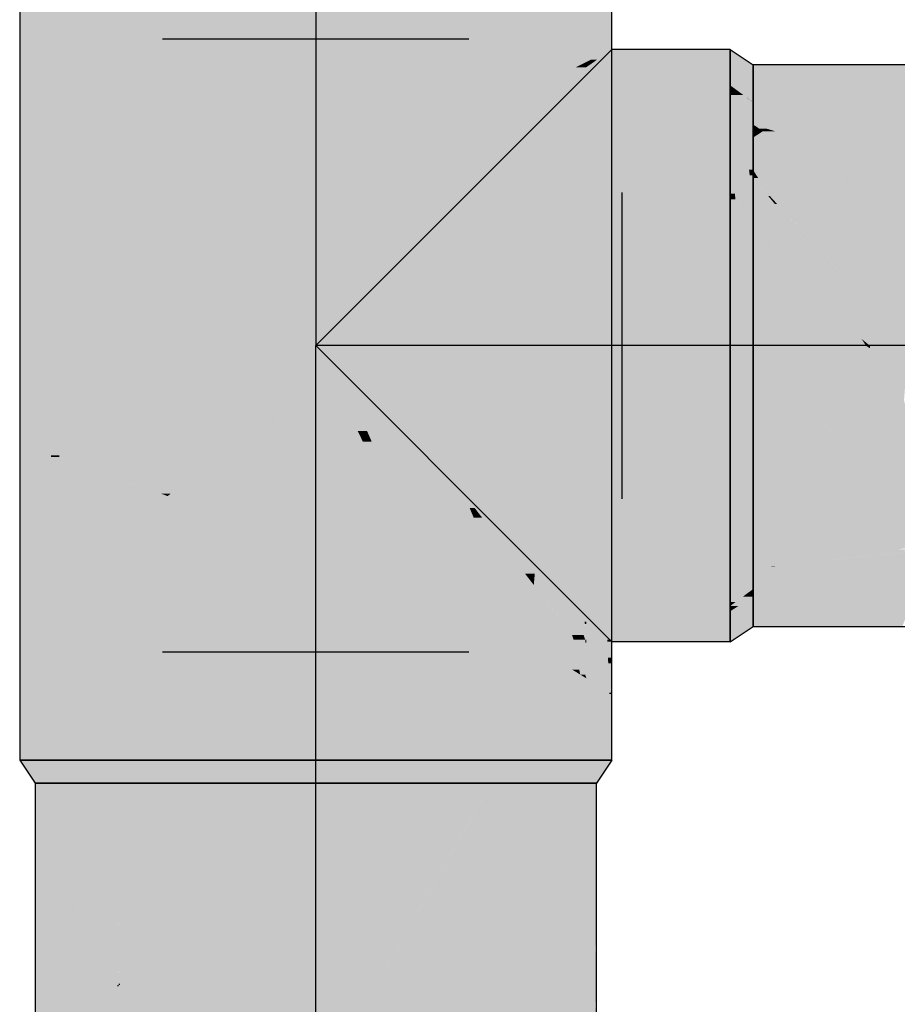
# Model space of a CAD drawing. Extents: x -297 to 573, y -46 to 548.
# Tile 58 of 188: x 91.58 to 93.3, y 145.67 to 147.59. Entities that reach past the tile are written whole.
import ezdxf

# ---------------------------------------------------------------- set-up
doc = ezdxf.new("R2010")
doc.units = 0
doc.layers.get('0').update_dxf_attribs({"lineweight": 35})
doc.layers.add('0-Shading', color=7, linetype='Continuous', lineweight=35)
doc.layers.add('H_Ruecklauf_Beschriftung_EG', color=5, linetype='Continuous', lineweight=18, true_color=0x0000ff)
doc.layers.add('H_Ruecklauf_EG', color=5, linetype='Continuous', lineweight=25, true_color=0x0000ff)

# ---------------------------------------------------------------- blocks, each defined once
blk = doc.blocks.new('Shading-A07ALD3F1N', base_point=(92.9853, 118.4704))
at = {"layer": '0-Shading', "color": 174, "true_color": 0x0000a0}
for points in [[(91.658, 147.5359), (91.5803, 147.5359), (91.658, 147.7679)], [(91.5803, 147.5359), (91.658, 147.7679), (91.5803, 147.7679)], [(92.6904, 147.5114), (92.6625, 147.5114), (92.6904, 147.7679)], [(92.6625, 147.5114), (92.6904, 147.7679), (92.6625, 147.7679)], [(92.7402, 147.5359), (92.6904, 147.5359), (92.7402, 147.7679)], [(92.6904, 147.5359), (92.7402, 147.7679), (92.6904, 147.7679)], [(91.6205, 147.5162), (91.5803, 147.5162), (91.5803, 147.5359)], [(91.658, 147.4978), (91.658, 147.5359), (91.5803, 147.5359)], [(92.7402, 147.5013), (92.6904, 147.5013), (92.7402, 147.5359)], [(92.6904, 147.5114), (92.7402, 147.5359), (92.6904, 147.5359)], [(92.7118, 147.5162), (92.7, 147.5162), (92.7402, 147.5359)], [(91.6413, 146.754), (91.5803, 146.754), (91.6205, 147.5162)], [(91.5803, 146.754), (91.6205, 147.5162), (91.5803, 147.5162)], [(91.658, 147.4583), (91.6221, 147.4583), (91.6205, 147.5162)], [(91.658, 147.4978), (91.6324, 147.4978), (91.6205, 147.5162)], [(92.6625, 147.4978), (92.6904, 147.5114), (92.6625, 147.5114)], [(92.6904, 147.5013), (92.6697, 147.5013), (92.6904, 147.5114)], [(92.6904, 147.5013), (92.7118, 147.5162), (92.7, 147.5162)], [(92.697, 147.5114), (92.6904, 147.5114), (92.7, 147.5162)], [(92.6904, 147.5013), (92.697, 147.5114), (92.6904, 147.5114)], [(91.658, 147.4583), (91.658, 147.4978), (91.6324, 147.4978)], [(92.6904, 147.4583), (92.6625, 147.4583), (92.6904, 147.5013)], [(92.6881, 147.4978), (92.6625, 147.4978), (92.6904, 147.5013)], [(92.6625, 147.4978), (92.6904, 147.5013), (92.6697, 147.5013)], [(92.6625, 147.4583), (92.6881, 147.4978), (92.6625, 147.4978)], [(92.7316, 146.3802), (92.7402, 147.5013), (92.6904, 147.5013)], [(92.7304, 146.4106), (92.6904, 146.4106), (92.6904, 147.5013)], [(92.7402, 146.3802), (92.7316, 146.3802), (92.7402, 147.5013)], [(91.6416, 146.7411), (91.658, 147.4583), (91.6221, 147.4583)], [(91.658, 146.7411), (91.6416, 146.7411), (91.658, 147.4583)], [(92.6904, 147.3182), (92.6625, 147.3182), (92.6904, 147.4583)], [(92.6625, 147.3182), (92.6904, 147.4583), (92.6625, 147.4583)], [(92.6904, 147.0763), (92.6904, 147.3182), (92.6625, 147.3182)], [(92.6863, 146.4537), (92.6625, 146.4537), (92.6625, 147.3182)], [(92.6904, 147.0763), (92.6692, 147.0763), (92.6625, 147.3182)], [(92.6873, 146.4153), (92.6904, 147.0763), (92.6692, 147.0763)], [(92.6904, 146.4153), (92.6873, 146.4153), (92.6904, 147.0763)], [(91.6416, 146.7411), (91.6413, 146.754), (91.5803, 146.754)], [(91.5803, 146.7411), (91.6416, 146.7411), (91.5803, 146.754)], [(91.5803, 146.144), (91.658, 146.144), (91.5803, 146.7411)], [(91.658, 146.144), (91.5803, 146.7411), (91.6416, 146.7411)], [(91.658, 146.7377), (91.658, 146.7411), (91.6416, 146.7411)], [(91.658, 146.7377), (91.6417, 146.7377), (91.6416, 146.7411)], [(91.658, 146.144), (91.658, 146.7377), (91.6417, 146.7377)], [(92.6873, 146.4153), (92.6863, 146.4537), (92.6625, 146.4537)], [(92.6873, 146.4153), (92.6759, 146.4153), (92.6625, 146.4537)], [(92.685, 146.3893), (92.6625, 146.3893), (92.6625, 146.4537)], [(92.6883, 146.3799), (92.6873, 146.4153), (92.6759, 146.4153)], [(92.6904, 146.4106), (92.6904, 146.4153), (92.6873, 146.4153)], [(92.6904, 146.4106), (92.6875, 146.4106), (92.6873, 146.4153)], [(92.6883, 146.3799), (92.6904, 146.4106), (92.6875, 146.4106)], [(92.6904, 146.3799), (92.6883, 146.3799), (92.6904, 146.4106)], [(92.7, 146.3957), (92.7304, 146.4106), (92.6904, 146.4106)], [(92.7329, 146.345), (92.6904, 146.345), (92.6904, 146.4106)], [(92.731, 146.3957), (92.7, 146.3957), (92.7304, 146.4106)], [(92.6656, 146.3799), (92.685, 146.3893), (92.6625, 146.3893)], [(92.688, 146.3117), (92.6785, 146.3117), (92.6625, 146.3893)], [(92.6765, 146.3215), (92.6625, 146.3215), (92.6625, 146.3893)], [(92.6883, 146.3799), (92.6656, 146.3799), (92.685, 146.3893)], [(92.7316, 146.3802), (92.731, 146.3957), (92.7, 146.3957)], [(92.7316, 146.3802), (92.71, 146.3802), (92.7, 146.3957)], [(92.6904, 146.3044), (92.6883, 146.3799), (92.6656, 146.3799)], [(92.6904, 146.374), (92.6904, 146.3799), (92.6883, 146.3799)], [(92.6904, 146.374), (92.6885, 146.374), (92.6883, 146.3799)], [(92.6904, 146.3044), (92.6904, 146.374), (92.6885, 146.374)], [(92.7329, 146.345), (92.7316, 146.3802), (92.71, 146.3802)], [(92.7402, 146.3759), (92.7402, 146.3802), (92.7316, 146.3802)], [(92.7402, 146.3759), (92.7317, 146.3759), (92.7316, 146.3802)], [(92.7329, 146.345), (92.7402, 146.3759), (92.7317, 146.3759)], [(92.7402, 146.345), (92.7329, 146.345), (92.7402, 146.3759)], [(92.7344, 146.3044), (92.6904, 146.3044), (92.7329, 146.345)], [(92.6904, 146.3044), (92.7329, 146.345), (92.6904, 146.345)], [(92.7402, 146.3335), (92.7402, 146.345), (92.7329, 146.345)], [(92.7402, 146.3335), (92.7333, 146.3335), (92.7329, 146.345)], [(92.7354, 146.2766), (92.7402, 146.3335), (92.7333, 146.3335)], [(92.7402, 146.2766), (92.7354, 146.2766), (92.7402, 146.3335)], [(92.6785, 146.3117), (92.6765, 146.3215), (92.6625, 146.3215)], [(92.6625, 146.3044), (92.6904, 146.3044), (92.6625, 146.3215)], [(92.6904, 146.3044), (92.688, 146.3117), (92.6785, 146.3117)], [(92.6625, 146.144), (92.6904, 146.144), (92.6625, 146.3044)], [(92.6904, 146.144), (92.6625, 146.3044), (92.6904, 146.3044)], [(92.7354, 146.2766), (92.7344, 146.3044), (92.6904, 146.3044)], [(92.6904, 146.2766), (92.7354, 146.2766), (92.6904, 146.3044)], [(92.6904, 146.144), (92.7402, 146.144), (92.6904, 146.2766)], [(92.7402, 146.144), (92.6904, 146.2766), (92.7354, 146.2766)], [(92.7402, 146.2735), (92.7402, 146.2766), (92.7354, 146.2766)], [(92.7402, 146.2735), (92.7355, 146.2735), (92.7354, 146.2766)], [(92.7402, 146.144), (92.7402, 146.2735), (92.7355, 146.2735)]]:
    blk.add_solid(points, dxfattribs=at)
at = {"layer": '0-Shading', "color": 172, "true_color": 0x0000d9}
for points in [[(91.8702, 147.4978), (91.658, 147.4978), (91.8702, 147.7679)], [(91.658, 147.4978), (91.8702, 147.7679), (91.658, 147.7679)], [(92.6625, 147.4978), (92.4502, 147.4978), (92.6625, 147.7679)], [(92.4502, 147.4978), (92.6625, 147.7679), (92.4502, 147.7679)], [(91.8702, 147.4698), (91.658, 147.4698), (91.658, 147.4978)], [(91.8702, 147.4698), (91.8702, 147.4978), (91.658, 147.4978)], [(92.6625, 147.4698), (92.4502, 147.4698), (92.6625, 147.4978)], [(92.4502, 147.4698), (92.6625, 147.4978), (92.4502, 147.4978)], [(91.8702, 147.4583), (91.658, 147.4583), (91.8702, 147.4698)], [(91.658, 147.4583), (91.8702, 147.4698), (91.658, 147.4698)], [(92.6625, 147.4583), (92.4502, 147.4583), (92.6625, 147.4698)], [(92.4502, 147.4583), (92.6625, 147.4698), (92.4502, 147.4698)], [(91.7781, 147.3661), (91.658, 147.3661), (91.658, 147.4583)], [(91.8702, 147.3703), (91.7726, 147.3703), (91.658, 147.4583)], [(91.8702, 147.3703), (91.8702, 147.4583), (91.658, 147.4583)], [(92.5479, 147.3703), (92.4502, 147.3703), (92.6625, 147.4583)], [(92.4502, 147.3703), (92.6625, 147.4583), (92.4502, 147.4583)], [(92.6625, 147.4325), (92.629, 147.4325), (92.6625, 147.4583)], [(92.6485, 147.3661), (92.5424, 147.3661), (92.629, 147.4325)], [(92.6625, 147.3182), (92.6625, 147.4325), (92.629, 147.4325)], [(91.8702, 147.2953), (91.8702, 147.3703), (91.7726, 147.3703)], [(92.4502, 147.2953), (92.5479, 147.3703), (92.4502, 147.3703)], [(91.658, 146.7377), (91.7781, 147.3661), (91.658, 147.3661)], [(91.8608, 146.7377), (91.658, 146.7377), (91.7781, 147.3661)], [(91.8702, 147.246), (91.7939, 147.246), (91.7781, 147.3661)], [(91.8702, 147.2953), (91.8323, 147.2953), (91.7781, 147.3661)], [(92.5307, 147.246), (92.4502, 147.246), (92.5424, 147.3661)], [(92.4882, 147.2953), (92.4502, 147.2953), (92.5424, 147.3661)], [(92.6625, 147.3182), (92.5378, 147.3182), (92.5424, 147.3661)], [(92.6625, 147.3182), (92.6485, 147.3661), (92.5424, 147.3661)], [(92.6011, 146.6383), (92.4714, 146.6383), (92.6625, 147.3182)], [(92.4714, 146.6383), (92.6625, 147.3182), (92.5378, 147.3182)], [(92.6625, 146.5097), (92.5895, 146.5097), (92.6625, 147.3182)], [(91.8702, 147.246), (91.8702, 147.2953), (91.8323, 147.2953)], [(92.4502, 147.246), (92.4882, 147.2953), (92.4502, 147.2953)], [(91.8702, 146.666), (91.8702, 147.246), (91.7939, 147.246)], [(92.4741, 146.666), (92.4502, 146.666), (92.5307, 147.246)], [(92.4502, 146.666), (92.5307, 147.246), (92.4502, 147.246)], [(91.8573, 146.666), (91.8608, 146.7377), (91.658, 146.7377)], [(91.658, 146.6613), (91.8702, 146.6613), (91.658, 146.7377)], [(91.8702, 146.666), (91.8573, 146.666), (91.8608, 146.7377)], [(91.658, 146.144), (91.8702, 146.144), (91.658, 146.6613)], [(91.8702, 146.144), (91.658, 146.6613), (91.8702, 146.6613)], [(91.8675, 146.6623), (91.8702, 146.666), (91.8573, 146.666)], [(91.8687, 146.6623), (91.8675, 146.6623), (91.8702, 146.666)], [(91.8686, 146.6619), (91.8687, 146.6623), (91.8675, 146.6623)], [(91.8702, 146.6619), (91.8686, 146.6619), (91.8702, 146.666)], [(91.8702, 146.6613), (91.8702, 146.6619), (91.8686, 146.6619)], [(92.4714, 146.6383), (92.4741, 146.666), (92.4502, 146.666)], [(92.4714, 146.6383), (92.4617, 146.6383), (92.4502, 146.666)], [(92.4696, 146.6193), (92.4502, 146.6193), (92.4502, 146.666)], [(92.4696, 146.6193), (92.4714, 146.6383), (92.4617, 146.6383)], [(92.4861, 146.6193), (92.4696, 146.6193), (92.4714, 146.6383)], [(92.5424, 146.5458), (92.6011, 146.6383), (92.4714, 146.6383)], [(92.5927, 146.5458), (92.5424, 146.5458), (92.6011, 146.6383)], [(92.5517, 146.4211), (92.4502, 146.4211), (92.4696, 146.6193)], [(92.4502, 146.4211), (92.4696, 146.6193), (92.4502, 146.6193)], [(92.5243, 146.4872), (92.4861, 146.6193), (92.4696, 146.6193)], [(92.5874, 146.4872), (92.5243, 146.4872), (92.4861, 146.6193)], [(92.5895, 146.5097), (92.5927, 146.5458), (92.5424, 146.5458)], [(92.5895, 146.5097), (92.5701, 146.5097), (92.5424, 146.5458)], [(92.5874, 146.4872), (92.5895, 146.5097), (92.5701, 146.5097)], [(92.6189, 146.4872), (92.5874, 146.4872), (92.5895, 146.5097)], [(92.6625, 146.4537), (92.6625, 146.5097), (92.5895, 146.5097)], [(92.5761, 146.362), (92.5874, 146.4872), (92.5243, 146.4872)], [(92.6625, 146.3893), (92.5786, 146.3893), (92.5874, 146.4872)], [(92.6132, 146.4537), (92.6189, 146.4872), (92.5874, 146.4872)], [(92.6625, 146.4537), (92.6132, 146.4537), (92.6189, 146.4872)], [(92.6625, 146.3893), (92.6625, 146.4537), (92.6132, 146.4537)], [(92.5761, 146.362), (92.5517, 146.4211), (92.4502, 146.4211)], [(92.4502, 146.3215), (92.6625, 146.3215), (92.4502, 146.4211)], [(92.6625, 146.362), (92.5761, 146.362), (92.6625, 146.3893)], [(92.5761, 146.362), (92.6625, 146.3893), (92.5786, 146.3893)], [(92.6625, 146.3215), (92.6625, 146.362), (92.5761, 146.362)], [(92.4502, 146.144), (92.6625, 146.144), (92.4502, 146.3215)], [(92.6625, 146.144), (92.4502, 146.3215), (92.6625, 146.3215)]]:
    blk.add_solid(points, dxfattribs=at)
at = {"layer": '0-Shading', "color": 5, "true_color": 0x0000fa}
for points in [[(92.1602, 147.4698), (91.8702, 147.4698), (92.1602, 147.7679)], [(91.8702, 147.4698), (92.1602, 147.7679), (91.8702, 147.7679)], [(92.4502, 147.4698), (92.1602, 147.4698), (92.4502, 147.7679)], [(92.1602, 147.4698), (92.4502, 147.7679), (92.1602, 147.7679)], [(92.1602, 147.4596), (91.8702, 147.4596), (91.8702, 147.4698)], [(92.1602, 147.4596), (92.1602, 147.4698), (91.8702, 147.4698)], [(92.4502, 147.4596), (92.1602, 147.4596), (92.4502, 147.4698)], [(92.1602, 147.4596), (92.4502, 147.4698), (92.1602, 147.4698)], [(92.1602, 147.3703), (91.8702, 147.3703), (92.1602, 147.4596)], [(91.8702, 147.3703), (92.1602, 147.4596), (91.8702, 147.4596)], [(92.4502, 147.3703), (92.1602, 147.3703), (92.4502, 147.4596)], [(92.1602, 147.3703), (92.4502, 147.4596), (92.1602, 147.4596)], [(92.1602, 147.3381), (91.8702, 147.3381), (91.8702, 147.3703)], [(92.1602, 147.3381), (92.1602, 147.3703), (91.8702, 147.3703)], [(92.4502, 147.3381), (92.1602, 147.3381), (92.4502, 147.3703)], [(92.1602, 147.3381), (92.4502, 147.3703), (92.1602, 147.3703)], [(92.1602, 147.2953), (91.8702, 147.2953), (92.1602, 147.3381)], [(91.8702, 147.2953), (92.1602, 147.3381), (91.8702, 147.3381)], [(92.4502, 147.2953), (92.1602, 147.2953), (92.4502, 147.3381)], [(92.1602, 147.2953), (92.4502, 147.3381), (92.1602, 147.3381)], [(92.1105, 147.246), (91.8702, 147.246), (91.8702, 147.2953)], [(92.1602, 147.2357), (92.1602, 147.2953), (91.8702, 147.2953)], [(92.1602, 147.2357), (92.4502, 147.2953), (92.1602, 147.2953)], [(92.4502, 147.246), (92.21, 147.246), (92.4502, 147.2953)], [(91.8943, 146.6815), (91.8702, 146.6815), (91.8702, 147.246)], [(92.0865, 147.1061), (91.8762, 147.1061), (91.8702, 147.246)], [(92.1602, 147.1447), (92.0268, 147.1447), (91.8702, 147.246)], [(91.8996, 147.2357), (92.1105, 147.246), (91.8702, 147.246)], [(92.1602, 147.2357), (91.8996, 147.2357), (92.1105, 147.246)], [(92.1602, 147.1447), (92.1602, 147.2357), (91.8996, 147.2357)], [(92.3302, 146.9559), (92.1602, 146.9559), (92.4502, 147.246)], [(92.2937, 147.1447), (92.1602, 147.1447), (92.4502, 147.246)], [(92.4209, 147.2357), (92.1602, 147.2357), (92.4502, 147.246)], [(92.1602, 147.2357), (92.4502, 147.246), (92.21, 147.246)], [(92.1602, 147.1447), (92.4209, 147.2357), (92.1602, 147.2357)], [(92.3104, 147.1061), (92.234, 147.1061), (92.4502, 147.246)], [(92.4502, 146.7885), (92.2609, 146.7885), (92.4502, 147.246)], [(92.1602, 147.0583), (92.1602, 147.1447), (92.0268, 147.1447)], [(92.1602, 147.0583), (92.2937, 147.1447), (92.1602, 147.1447)], [(91.8863, 146.8692), (92.0865, 147.1061), (91.8762, 147.1061)], [(92.1177, 146.8692), (91.8863, 146.8692), (92.0865, 147.1061)], [(92.1602, 146.9559), (92.1062, 146.9559), (92.0865, 147.1061)], [(92.1602, 147.0583), (92.1099, 147.0583), (92.0865, 147.1061)], [(92.1602, 146.9559), (92.3104, 147.1061), (92.234, 147.1061)], [(92.2106, 147.0583), (92.1602, 147.0583), (92.234, 147.1061)], [(92.1602, 146.9559), (92.1602, 147.0583), (92.1099, 147.0583)], [(92.1602, 146.9559), (92.2106, 147.0583), (92.1602, 147.0583)], [(92.1177, 146.8692), (92.1602, 146.9559), (92.1062, 146.9559)], [(92.1602, 146.8692), (92.1177, 146.8692), (92.1602, 146.9559)], [(92.234, 146.8058), (92.3302, 146.9559), (92.1602, 146.9559)], [(92.2525, 146.7682), (92.1602, 146.7682), (92.1602, 146.9559)], [(92.2681, 146.8058), (92.234, 146.8058), (92.3302, 146.9559)], [(91.8943, 146.6815), (92.1177, 146.8692), (91.8863, 146.8692)], [(92.1514, 146.6128), (91.9916, 146.6128), (92.1177, 146.8692)], [(92.0865, 146.8058), (92.0422, 146.8058), (92.1177, 146.8692)], [(92.1602, 146.5454), (92.1602, 146.8692), (92.1177, 146.8692)], [(91.8943, 146.6815), (92.0865, 146.8058), (92.0422, 146.8058)], [(92.0254, 146.6815), (91.8943, 146.6815), (92.0865, 146.8058)], [(92.2609, 146.7885), (92.2681, 146.8058), (92.234, 146.8058)], [(92.2609, 146.7885), (92.2425, 146.7885), (92.234, 146.8058)], [(92.2525, 146.7682), (92.2609, 146.7885), (92.2425, 146.7885)], [(92.2698, 146.7682), (92.2525, 146.7682), (92.2609, 146.7885)], [(92.4502, 146.666), (92.4502, 146.7885), (92.2609, 146.7885)], [(92.4502, 146.666), (92.3147, 146.666), (92.2609, 146.7885)], [(92.1602, 146.5454), (92.2525, 146.7682), (92.1602, 146.7682)], [(92.362, 146.5454), (92.1602, 146.5454), (92.2525, 146.7682)], [(92.4158, 146.4358), (92.2698, 146.7682), (92.2525, 146.7682)], [(91.8702, 146.666), (91.8943, 146.6815), (91.8702, 146.6815)], [(92.0155, 146.6613), (91.8702, 146.6613), (92.0254, 146.6815)], [(91.8702, 146.6613), (92.0254, 146.6815), (91.8943, 146.6815)], [(91.8758, 146.666), (91.8702, 146.666), (91.8943, 146.6815)], [(91.8702, 146.6613), (91.8758, 146.666), (91.8702, 146.666)], [(91.9916, 146.6128), (92.0155, 146.6613), (91.8702, 146.6613)], [(91.8702, 146.5454), (92.1602, 146.5454), (91.8702, 146.6613)], [(92.4158, 146.4358), (92.4502, 146.666), (92.3147, 146.666)], [(92.4502, 146.4358), (92.4158, 146.4358), (92.4502, 146.666)], [(92.1602, 146.5454), (92.1514, 146.6128), (91.9916, 146.6128)], [(91.8702, 146.144), (92.1602, 146.144), (91.8702, 146.5454)], [(92.1602, 146.144), (91.8702, 146.5454), (92.1602, 146.5454)], [(92.4158, 146.4358), (92.362, 146.5454), (92.1602, 146.5454)], [(92.1602, 146.4211), (92.4502, 146.4211), (92.1602, 146.5454)], [(92.4502, 146.4211), (92.4502, 146.4358), (92.4158, 146.4358)], [(92.1602, 146.144), (92.4502, 146.144), (92.1602, 146.4211)], [(92.4502, 146.144), (92.1602, 146.4211), (92.4502, 146.4211)]]:
    blk.add_solid(points, dxfattribs=at)
at = {"layer": '0-Shading', "color": 174, "true_color": 0x000090}
for points in [[(92.7205, 147.5162), (92.9723, 147.5162), (92.7402, 147.5359)], [(92.9723, 147.5162), (92.7402, 147.5359), (92.9723, 147.5359)], [(92.7402, 146.3759), (92.9723, 146.3759), (92.7205, 146.3957)], [(92.9723, 146.3759), (92.7205, 146.3957), (92.9723, 146.3957)]]:
    blk.add_solid(points, dxfattribs=at)
at = {"layer": '0-Shading', "color": 174, "true_color": 0x00009b}
for points in [[(93.0173, 147.506), (92.9723, 147.506), (92.9723, 147.5359)], [(93.0173, 147.4658), (92.9723, 147.4658), (93.0173, 147.506)], [(92.9723, 147.4658), (93.0173, 147.506), (92.9723, 147.506)], [(93.0173, 147.4326), (93.0173, 147.4658), (92.9723, 147.4658)], [(92.9765, 147.4627), (92.9723, 147.4627), (92.9723, 147.4658)], [(92.9809, 147.4583), (92.9723, 147.4583), (92.9765, 147.4627)], [(92.9723, 147.4583), (92.9765, 147.4627), (92.9723, 147.4627)], [(92.9921, 147.4468), (92.9809, 147.4583), (92.9723, 147.4583)], [(92.9981, 147.4468), (92.9921, 147.4468), (92.9765, 147.4627)], [(93.0167, 147.4326), (92.9981, 147.4468), (92.9921, 147.4468)], [(93.0173, 147.4326), (93.0167, 147.4326), (92.9981, 147.4468)], [(93.0173, 147.4323), (93.0173, 147.4326), (93.0167, 147.4326)], [(92.9825, 146.4537), (92.9723, 146.4537), (93.0173, 146.4793)], [(92.9723, 146.4537), (93.0173, 146.4793), (93.0167, 146.4793)], [(93.0173, 146.4358), (92.9723, 146.4358), (93.0173, 146.4642)], [(92.9885, 146.4461), (92.9723, 146.4461), (93.0173, 146.4642)], [(92.9723, 146.4461), (93.0173, 146.4642), (92.9969, 146.4642)], [(93.0173, 146.4642), (92.9969, 146.4642), (93.0173, 146.4793)], [(93.0173, 146.4793), (93.0167, 146.4793), (93.0173, 146.4796)], [(92.9723, 146.4461), (92.9825, 146.4537), (92.9723, 146.4537)], [(92.9723, 146.4358), (92.9885, 146.4461), (92.9723, 146.4461)], [(93.0173, 146.4342), (92.9723, 146.4342), (93.0173, 146.4358)], [(92.9723, 146.4342), (93.0173, 146.4358), (92.9723, 146.4358)], [(92.9723, 146.4029), (93.0173, 146.4342), (92.9723, 146.4342)], [(93.0173, 146.4059), (92.9766, 146.4059), (93.0173, 146.4342)], [(93.0127, 146.4029), (92.9723, 146.4029), (93.0173, 146.4059)], [(92.9723, 146.4029), (93.0173, 146.4059), (92.9766, 146.4059)], [(92.9723, 146.3759), (93.0127, 146.4029), (92.9723, 146.4029)], [(91.6103, 146.099), (91.6839, 146.099), (91.5803, 146.144)], [(91.6839, 146.099), (91.5803, 146.144), (91.658, 146.144)], [(92.6366, 146.099), (92.6624, 146.099), (92.6625, 146.144)], [(92.6624, 146.099), (92.7103, 146.099), (92.6904, 146.144)], [(92.6624, 146.099), (92.6625, 146.144), (92.6904, 146.144)], [(92.7103, 146.099), (92.6904, 146.144), (92.7402, 146.144)]]:
    blk.add_solid(points, dxfattribs=at)
at = {"layer": '0-Shading', "color": 174, "true_color": 0x0000b0}
for points in [[(92.9723, 147.4997), (92.704, 147.4997), (92.9723, 147.5162)], [(92.704, 147.4997), (92.9723, 147.5162), (92.7205, 147.5162)], [(93.3678, 147.3926), (93.0173, 147.3926), (93.3678, 147.506)], [(93.0173, 147.3926), (93.3678, 147.506), (93.0173, 147.506)], [(92.6743, 147.47), (92.9723, 147.47), (92.704, 147.4997)], [(92.9723, 147.47), (92.9723, 147.4997), (92.704, 147.4997)], [(92.6625, 147.4583), (92.9723, 147.4583), (92.6743, 147.47)], [(92.9723, 147.4583), (92.6743, 147.47), (92.9723, 147.47)], [(93.3678, 147.3537), (93.3678, 147.3926), (93.0173, 147.3926)], [(93.0487, 147.3891), (93.0173, 147.3891), (93.0173, 147.3926)], [(93.044, 147.3808), (93.0292, 147.3808), (93.0173, 147.3891)], [(93.0197, 147.3883), (93.0487, 147.3891), (93.0173, 147.3891)], [(93.0363, 147.3759), (93.0173, 147.3759), (93.0173, 147.3891)], [(93.0556, 147.3883), (93.0197, 147.3883), (93.0487, 147.3891)], [(93.0173, 147.3636), (93.0363, 147.3759), (93.0173, 147.3759)], [(93.0173, 147.3636), (93.054, 147.3636), (93.0363, 147.3759)], [(93.044, 147.3808), (93.0556, 147.3883), (93.0197, 147.3883)], [(93.0363, 147.3759), (93.044, 147.3808), (93.0292, 147.3808)], [(93.0601, 147.3759), (93.0363, 147.3759), (93.044, 147.3808)], [(93.0912, 147.3663), (93.0601, 147.3759), (93.0363, 147.3759)], [(93.0502, 147.3663), (93.0912, 147.3663), (93.0363, 147.3759)], [(93.0835, 147.3808), (93.044, 147.3808), (93.0811, 147.3855)], [(93.044, 147.3808), (93.0811, 147.3855), (93.0512, 147.3855)], [(93.0912, 147.3663), (93.0835, 147.3808), (93.044, 147.3808)], [(93.0811, 147.3855), (93.0512, 147.3855), (93.0556, 147.3883)], [(93.1354, 147.3795), (93.0842, 147.3795), (93.0811, 147.3855)], [(93.0912, 147.3663), (93.1354, 147.3795), (93.0842, 147.3795)], [(93.145, 147.3663), (93.0912, 147.3663), (93.1354, 147.3795)], [(93.1543, 147.3537), (93.3678, 147.3537), (93.1354, 147.3795)], [(93.0173, 147.3449), (93.0811, 147.3449), (93.0173, 147.3636)], [(93.0811, 147.3449), (93.0173, 147.3636), (93.054, 147.3636)], [(93.0811, 147.3449), (93.1026, 147.3449), (93.0502, 147.3663)], [(93.1026, 147.3449), (93.0502, 147.3663), (93.0912, 147.3663)], [(93.1607, 147.3449), (93.145, 147.3663), (93.0912, 147.3663)], [(93.1026, 147.3449), (93.1607, 147.3449), (93.0912, 147.3663)], [(93.1607, 147.3449), (93.3678, 147.3449), (93.1543, 147.3537)], [(93.3678, 147.3449), (93.1543, 147.3537), (93.3678, 147.3537)], [(93.0815, 146.5483), (93.0173, 146.5483), (93.1026, 146.567)], [(93.0173, 146.5483), (93.1026, 146.567), (93.0173, 146.567)], [(93.1846, 146.5416), (93.074, 146.5416), (93.1026, 146.567)], [(93.1523, 146.5516), (93.2982, 146.567), (93.1026, 146.567)], [(93.26, 146.5516), (93.1523, 146.5516), (93.2982, 146.567)], [(93.26, 146.5516), (93.3678, 146.5659), (93.2954, 146.5659)], [(93.3678, 146.5659), (93.2954, 146.5659), (93.3678, 146.567)], [(93.2954, 146.5659), (93.3678, 146.567), (93.2982, 146.567)], [(93.3529, 146.5193), (93.0173, 146.5193), (93.3678, 146.5582)], [(93.0545, 146.5243), (93.0173, 146.5243), (93.0173, 146.5483)], [(93.0545, 146.5243), (93.0815, 146.5483), (93.0173, 146.5483)], [(93.0545, 146.5243), (93.1846, 146.5416), (93.074, 146.5416)], [(93.1846, 146.5416), (93.26, 146.5516), (93.1523, 146.5516)], [(93.1933, 146.5389), (93.1641, 146.5389), (93.1846, 146.5416)], [(93.2177, 146.5416), (93.1846, 146.5416), (93.2419, 146.5443)], [(93.1846, 146.5416), (93.2419, 146.5443), (93.2048, 146.5443)], [(93.1933, 146.5389), (93.2177, 146.5416), (93.1846, 146.5416)], [(93.2419, 146.5443), (93.2048, 146.5443), (93.26, 146.5516)], [(93.2419, 146.5443), (93.308, 146.5516), (93.26, 146.5516)], [(93.308, 146.5516), (93.26, 146.5516), (93.3558, 146.5569)], [(93.26, 146.5516), (93.3558, 146.5569), (93.2998, 146.5569)], [(93.0173, 146.5193), (93.0545, 146.5243), (93.0173, 146.5243)], [(93.0173, 146.5193), (93.0556, 146.5236), (93.0493, 146.5236)], [(93.0556, 146.5236), (93.0493, 146.5236), (93.0545, 146.5243)], [(93.0619, 146.5243), (93.0545, 146.5243), (93.1933, 146.5389)], [(93.0545, 146.5243), (93.1933, 146.5389), (93.1641, 146.5389)], [(93.0556, 146.5236), (93.0619, 146.5243), (93.0545, 146.5243)], [(93.3326, 146.4662), (93.0173, 146.4662), (93.3529, 146.5193)], [(93.0173, 146.4662), (93.3529, 146.5193), (93.0173, 146.5193)], [(93.0173, 146.4059), (93.1024, 146.4059), (93.3326, 146.4662)], [(93.0173, 146.4059), (93.3326, 146.4662), (93.0173, 146.4662)], [(93.1024, 146.4059), (93.3096, 146.4059), (93.3326, 146.4662)], [(92.6743, 146.4419), (92.9723, 146.4537), (92.6625, 146.4537)], [(92.9723, 146.4419), (92.6743, 146.4419), (92.9723, 146.4537)], [(92.704, 146.4122), (92.9723, 146.4419), (92.6743, 146.4419)], [(92.704, 146.4122), (92.9723, 146.4122), (92.9723, 146.4419)], [(92.7205, 146.3957), (92.9723, 146.3957), (92.704, 146.4122)], [(92.9723, 146.3957), (92.704, 146.4122), (92.9723, 146.4122)], [(91.7164, 146.0427), (91.7526, 146.099), (91.6103, 146.099)], [(91.7164, 146.0427), (91.6103, 146.0427), (91.6103, 146.099)], [(91.7005, 145.8779), (91.6103, 145.8779), (91.7526, 146.099)], [(91.7713, 146.0136), (91.7325, 146.0136), (91.7713, 146.099)], [(91.7325, 146.0136), (91.7713, 146.099), (91.7526, 146.099)], [(92.6041, 146.0427), (92.5492, 146.0427), (92.5679, 146.099)], [(92.5492, 146.0427), (92.5679, 146.099), (92.5492, 146.099)], [(92.5922, 146.0611), (92.6389, 146.099), (92.5679, 146.099)], [(92.6389, 146.0611), (92.5922, 146.0611), (92.6389, 146.099)], [(92.6389, 146.0611), (92.7103, 146.099), (92.6389, 146.099)], [(92.7103, 133.9772), (92.6389, 133.9772), (92.7103, 146.099)], [(92.71, 146.0611), (92.6389, 146.0611), (92.7103, 146.099)], [(92.6389, 146.0136), (92.5492, 146.0136), (92.6389, 146.0611)], [(92.6041, 146.0427), (92.6389, 146.0611), (92.5922, 146.0611)], [(92.6389, 133.9772), (92.71, 146.0611), (92.6389, 146.0611)], [(91.6103, 145.8779), (91.7164, 146.0427), (91.6103, 146.0427)], [(92.5492, 146.0136), (92.6041, 146.0427), (92.5492, 146.0427)], [(91.6103, 145.495), (91.7713, 146.0136), (91.7325, 146.0136)], [(91.7713, 145.701), (91.6742, 145.701), (91.7713, 146.0136)], [(92.6389, 133.9772), (92.5492, 133.9772), (92.6389, 146.0136)], [(92.5492, 133.9772), (92.6389, 146.0136), (92.5492, 146.0136)], [(91.6103, 145.495), (91.7005, 145.8779), (91.6103, 145.8779)], [(91.7201, 145.495), (91.6103, 145.495), (91.7713, 145.701)], [(91.6103, 145.495), (91.7713, 145.701), (91.6742, 145.701)], [(91.7713, 145.274), (91.6652, 145.274), (91.7713, 145.701)]]:
    blk.add_solid(points, dxfattribs=at)
at = {"layer": '0-Shading', "color": 172, "true_color": 0x0000cd}
for points in [[(92.5704, 147.3661), (92.9723, 147.3661), (92.6625, 147.4583)], [(92.9723, 147.3661), (92.6625, 147.4583), (92.9723, 147.4583)], [(92.6625, 146.4537), (92.9723, 146.4537), (92.5704, 146.5458)], [(92.9723, 146.4537), (92.5704, 146.5458), (92.9723, 146.5458)]]:
    blk.add_solid(points, dxfattribs=at)
at = {"layer": '0-Shading', "color": 172, "true_color": 0x0000cb}
for points in [[(92.9921, 147.4468), (92.9723, 147.4468), (92.9723, 147.4583)], [(93.0035, 147.3492), (92.9723, 147.3492), (92.9921, 147.4468)], [(92.9723, 147.3492), (92.9921, 147.4468), (92.9723, 147.4468)], [(93.0173, 147.4323), (93.0012, 147.4323), (92.9921, 147.4468)], [(93.0173, 147.4064), (92.9968, 147.4064), (92.9921, 147.4468)], [(93.0173, 147.4064), (93.0173, 147.4323), (93.0012, 147.4323)], [(93.0092, 147.3004), (93.0173, 147.4064), (92.9968, 147.4064)], [(93.0173, 147.3004), (93.0092, 147.3004), (93.0173, 147.4064)], [(93.0092, 147.3004), (93.0035, 147.3492), (92.9723, 147.3492)], [(93.0092, 147.3004), (92.9769, 147.3004), (92.9723, 147.3492)], [(92.9814, 147.2539), (92.9723, 147.2539), (92.9723, 147.3492)], [(92.9825, 147.2425), (93.0092, 147.3004), (92.9769, 147.3004)], [(93.0159, 147.2425), (92.9825, 147.2425), (93.0092, 147.3004)], [(93.0173, 147.2897), (93.0173, 147.3004), (93.0092, 147.3004)], [(93.0173, 147.2897), (93.0104, 147.2897), (93.0092, 147.3004)], [(93.0173, 147.231), (93.0173, 147.2897), (93.0104, 147.2897)], [(92.9825, 147.2425), (92.9814, 147.2539), (92.9723, 147.2539)], [(92.9794, 147.246), (92.9723, 147.246), (92.9723, 147.2539)], [(92.9825, 147.2425), (92.9794, 147.246), (92.9723, 147.246)], [(93.0173, 147.231), (93.0159, 147.2425), (92.9825, 147.2425)], [(93.0173, 146.666), (92.9723, 146.666), (93.0173, 146.681)], [(93.0173, 146.4796), (92.9723, 146.4796), (93.0173, 146.666)], [(92.9723, 146.4796), (93.0173, 146.666), (92.9723, 146.666)], [(92.9723, 146.4537), (93.0173, 146.4796), (92.9723, 146.4796)], [(91.6839, 146.099), (91.8853, 146.099), (91.658, 146.144)], [(91.8853, 146.099), (91.658, 146.144), (91.8702, 146.144)], [(92.4352, 146.099), (92.6366, 146.099), (92.4502, 146.144)], [(92.6366, 146.099), (92.4502, 146.144), (92.6625, 146.144)]]:
    blk.add_solid(points, dxfattribs=at)
at = {"layer": '0-Shading', "color": 172, "true_color": 0x0000e4}
for points in [[(92.4503, 147.246), (92.9723, 147.246), (92.5704, 147.3661)], [(92.9723, 147.246), (92.5704, 147.3661), (92.9723, 147.3661)], [(92.5704, 146.5458), (92.9723, 146.5458), (92.4503, 146.666)], [(92.9723, 146.5458), (92.4503, 146.666), (92.9723, 146.666)]]:
    blk.add_solid(points, dxfattribs=at)
at = {"layer": '0-Shading', "color": 5, "true_color": 0x0000f5}
for points in [[(93.0326, 147.2996), (93.0173, 147.2996), (93.0173, 147.3449)], [(93.0496, 147.2493), (93.0811, 147.3449), (93.0173, 147.3449)], [(93.14, 147.2493), (93.0496, 147.2493), (93.0811, 147.3449)], [(93.3207, 146.9559), (93.1026, 147.3449), (93.0811, 147.3449)], [(93.1403, 147.2776), (93.1922, 147.2776), (93.1026, 147.3449)], [(93.1922, 147.2776), (93.1607, 147.3449), (93.1026, 147.3449)], [(93.343, 146.9559), (93.3678, 146.9559), (93.1607, 147.3449)], [(93.3678, 146.9559), (93.1607, 147.3449), (93.3678, 147.3449)], [(93.0271, 147.2843), (93.0173, 147.2843), (93.0173, 147.2996)], [(93.0496, 147.2493), (93.0326, 147.2996), (93.0173, 147.2996)], [(93.0496, 147.2493), (93.0465, 147.2493), (93.0173, 147.2843)], [(93.0496, 147.2493), (93.0271, 147.2843), (93.0173, 147.2843)], [(93.06, 147.2331), (93.0173, 147.2331), (93.0173, 147.2843)], [(93.3207, 146.9559), (93.343, 146.9559), (93.1403, 147.2776)], [(93.343, 146.9559), (93.1403, 147.2776), (93.1922, 147.2776)], [(92.3104, 147.1061), (92.9723, 147.1061), (92.4503, 147.246)], [(92.9723, 147.1061), (92.4503, 147.246), (92.9723, 147.246)], [(93.06, 147.2331), (93.0496, 147.2493), (93.0465, 147.2493)], [(93.06, 147.2331), (93.0645, 147.2331), (93.0496, 147.2493)], [(93.3207, 146.9559), (93.14, 147.2493), (93.0496, 147.2493)], [(93.0735, 147.2122), (93.0173, 147.2122), (93.06, 147.2331)], [(93.0173, 147.2122), (93.06, 147.2331), (93.0173, 147.2331)], [(93.2916, 146.9559), (93.3207, 146.9559), (93.06, 147.2331)], [(93.3207, 146.9559), (93.06, 147.2331), (93.0645, 147.2331)], [(93.2299, 146.969), (93.2807, 146.969), (93.06, 147.2331)], [(93.0585, 147.1441), (93.0173, 147.1441), (93.0735, 147.2122)], [(93.0173, 147.1441), (93.0735, 147.2122), (93.0173, 147.2122)], [(93.1358, 147.1153), (93.0522, 147.1153), (93.0735, 147.2122)], [(93.0522, 147.1153), (93.0585, 147.1441), (93.0173, 147.1441)], [(93.0522, 147.1153), (93.0173, 147.1153), (93.0173, 147.1441)], [(93.0173, 146.9559), (93.0522, 147.1153), (93.0173, 147.1153)], [(93.0201, 146.969), (93.2299, 146.969), (93.0522, 147.1153)], [(93.2299, 146.969), (93.1358, 147.1153), (93.0522, 147.1153)], [(93.0173, 146.9559), (93.2383, 146.9559), (93.0201, 146.969)], [(93.2383, 146.9559), (93.0201, 146.969), (93.2299, 146.969)], [(93.2457, 146.9559), (93.2916, 146.9559), (93.2299, 146.969)], [(93.2916, 146.9559), (93.2299, 146.969), (93.2807, 146.969)], [(93.2383, 146.9559), (93.2457, 146.9559), (93.2299, 146.969)], [(93.0735, 146.6997), (93.0173, 146.6997), (93.0173, 146.9559)], [(93.2804, 146.6988), (93.2491, 146.6988), (93.0173, 146.9559)], [(93.0826, 146.6579), (93.2859, 146.6579), (93.0173, 146.9559)], [(93.0226, 146.9507), (93.2383, 146.9559), (93.0173, 146.9559)], [(93.2464, 146.9507), (93.0226, 146.9507), (93.2383, 146.9559)], [(93.2804, 146.6988), (93.2464, 146.9507), (93.0226, 146.9507)], [(93.2464, 146.9507), (93.2457, 146.9559), (93.2383, 146.9559)], [(93.2464, 146.9507), (93.2916, 146.9559), (93.2457, 146.9559)], [(93.2926, 146.9507), (93.2464, 146.9507), (93.2916, 146.9559)], [(93.2993, 146.9167), (93.251, 146.9167), (93.2464, 146.9507)], [(93.2993, 146.9167), (93.2926, 146.9507), (93.2464, 146.9507)], [(93.3129, 146.8494), (93.3207, 146.9559), (93.2916, 146.9559)], [(93.2994, 146.9167), (93.2993, 146.9167), (93.2916, 146.9559)], [(93.2859, 146.6579), (93.2993, 146.9167), (93.251, 146.9167)], [(93.35, 146.6579), (93.2859, 146.6579), (93.2993, 146.9167)], [(93.2995, 146.9166), (93.2993, 146.9166), (93.2993, 146.9167)], [(93.2995, 146.9166), (93.2994, 146.9167), (93.2993, 146.9167)], [(93.3657, 146.5779), (93.2995, 146.9166), (93.2993, 146.9166)], [(93.3671, 146.5779), (93.3657, 146.5779), (93.2995, 146.9166)], [(92.4503, 146.666), (92.9723, 146.666), (92.3104, 146.8058)], [(92.9723, 146.666), (92.3104, 146.8058), (92.9723, 146.8058)], [(93.0173, 146.6123), (93.0735, 146.6997), (93.0173, 146.6997)], [(93.0173, 146.6123), (93.0926, 146.6123), (93.0735, 146.6997)], [(93.2859, 146.6579), (93.2804, 146.6988), (93.2491, 146.6988)], [(93.1026, 146.567), (93.2982, 146.567), (93.0826, 146.6579)], [(93.2982, 146.567), (93.0826, 146.6579), (93.2859, 146.6579)], [(93.2982, 146.567), (93.3678, 146.567), (93.2859, 146.6579)], [(93.3678, 146.567), (93.35, 146.6579), (93.2859, 146.6579)], [(93.0173, 146.567), (93.1026, 146.567), (93.0173, 146.6123)], [(93.1026, 146.567), (93.0173, 146.6123), (93.0926, 146.6123)], [(91.7721, 146.0427), (91.8166, 146.099), (91.7713, 146.099)], [(91.7726, 146.0139), (91.7719, 146.0139), (91.7713, 146.099)], [(91.7719, 146.0137), (91.7713, 146.0137), (91.7713, 146.099)], [(91.904, 146.0427), (91.7721, 146.0427), (91.8166, 146.099)], [(92.0771, 146.0139), (91.7726, 146.0139), (92.1602, 146.099)], [(91.904, 146.0427), (92.1602, 146.099), (91.8166, 146.099)], [(92.1602, 145.8779), (91.9442, 145.8779), (92.1602, 146.099)], [(92.4165, 146.0427), (92.5039, 146.099), (92.1602, 146.099)], [(92.4165, 146.0427), (92.1602, 146.0427), (92.1602, 146.099)], [(92.3781, 145.8779), (92.1602, 145.8779), (92.5039, 146.099)], [(92.5492, 146.0136), (92.4554, 146.0136), (92.5492, 146.099)], [(92.4554, 146.0136), (92.5492, 146.099), (92.5039, 146.099)], [(91.7726, 146.0139), (91.904, 146.0427), (91.7721, 146.0427)], [(92.1602, 145.8779), (92.4165, 146.0427), (92.1602, 146.0427)], [(91.7713, 146.0136), (91.7719, 146.0137), (91.7713, 146.0137)], [(91.7719, 146.0136), (91.7713, 146.0136), (91.7719, 146.0137)], [(91.774, 145.7037), (91.7713, 145.7037), (91.7719, 146.0136)], [(91.7713, 145.7037), (91.7719, 146.0136), (91.7713, 146.0136)], [(91.7719, 146.0137), (91.7726, 146.0139), (91.7719, 146.0139)], [(91.7726, 146.0137), (91.7719, 146.0137), (91.7726, 146.0139)], [(91.774, 145.7067), (91.7726, 146.0137), (91.7719, 146.0137)], [(91.7769, 145.7067), (92.0771, 146.0139), (91.7726, 146.0139)], [(91.7769, 145.7067), (91.774, 145.7067), (91.7726, 146.0137)], [(92.1602, 145.495), (92.5492, 146.0136), (92.4554, 146.0136)], [(92.1602, 145.495), (92.5492, 145.495), (92.5492, 146.0136)], [(92.05, 145.7067), (91.7769, 145.7067), (92.1602, 145.8779)], [(91.7769, 145.7067), (92.1602, 145.8779), (91.9442, 145.8779)], [(92.1602, 145.495), (91.9137, 145.495), (92.1602, 145.8779)], [(92.1602, 145.495), (92.3781, 145.8779), (92.1602, 145.8779)], [(91.7713, 145.701), (91.774, 145.7037), (91.7713, 145.7037)], [(91.774, 145.701), (91.7713, 145.701), (91.774, 145.7037)], [(91.7768, 145.2824), (91.7713, 145.2824), (91.774, 145.701)], [(91.7713, 145.2824), (91.774, 145.701), (91.7713, 145.701)], [(91.774, 145.7037), (91.7769, 145.7067), (91.774, 145.7067)], [(91.777, 145.7037), (91.774, 145.7037), (91.7769, 145.7067)], [(91.7767, 145.2918), (91.777, 145.7037), (91.774, 145.7037)], [(91.7828, 145.2918), (91.7767, 145.2918), (91.777, 145.7037)], [(91.7828, 145.2918), (92.05, 145.7067), (91.7769, 145.7067)]]:
    blk.add_solid(points, dxfattribs=at)
at = {"layer": '0-Shading', "color": 5, "true_color": 0x0000e7}
for points in [[(92.9723, 147.2425), (92.9825, 147.2425), (92.9723, 147.246)], [(92.9723, 146.9559), (93.0173, 146.9559), (92.9723, 147.2425)], [(93.0173, 146.9559), (92.9723, 147.2425), (92.9825, 147.2425)], [(93.0173, 147.231), (92.9889, 147.231), (92.9825, 147.2425)], [(93.0173, 147.1791), (92.9902, 147.1791), (92.9825, 147.2425)], [(93.0173, 147.1791), (93.0173, 147.231), (92.9889, 147.231)], [(93.0173, 146.9559), (93.0173, 147.1791), (92.9902, 147.1791)], [(93.0173, 146.681), (92.9723, 146.681), (93.0173, 146.9559)], [(92.9723, 146.681), (93.0173, 146.9559), (92.9723, 146.9559)], [(92.9723, 146.666), (93.0173, 146.681), (92.9723, 146.681)], [(91.8853, 146.099), (92.1602, 146.099), (91.8702, 146.144)], [(92.1602, 146.099), (91.8702, 146.144), (92.1602, 146.144)], [(92.1602, 146.099), (92.4352, 146.099), (92.1602, 146.144)], [(92.4352, 146.099), (92.1602, 146.144), (92.4502, 146.144)]]:
    blk.add_solid(points, dxfattribs=at)
at = {"layer": '0-Shading', "color": 5, "true_color": 0x0000fd}
for points in [[(92.1602, 146.9559), (92.9723, 146.9559), (92.3104, 147.1061)], [(92.9723, 146.9559), (92.3104, 147.1061), (92.9723, 147.1061)], [(92.3104, 146.8058), (92.9723, 146.8058), (92.1602, 146.9559)], [(92.9723, 146.8058), (92.1602, 146.9559), (92.9723, 146.9559)]]:
    blk.add_solid(points, dxfattribs=at)
blk = doc.blocks.new('Rohr - 1703-A07ALD9U1N', base_point=(92.1602, 146.9559))
at = {"color": 0, "linetype": 'ByBlock', "lineweight": -2, "ltscale": 0.25}
blk.add_line((94.1928, 146.956), (92.1603, 146.956), dxfattribs=at)
blk = doc.blocks.new('Bauteilbeschriftung-A07ALD9W1N', base_point=(92.6765, 146.9559))
at = {"color": 0, "linetype": 'ByBlock', "lineweight": -2, "ltscale": 0.18}
blk.add_line((107.5741, 146.956), (92.6765, 146.956), dxfattribs=at)
blk = doc.blocks.new('Rohr - 1703-A07ALD9Y1N', base_point=(92.1602, 117.9204))
at = {"color": 0, "linetype": 'ByBlock', "lineweight": -2, "ltscale": 0.25}
blk.add_line((92.1603, 117.9204), (92.1603, 146.956), dxfattribs=at)
blk = doc.blocks.new('T-Stück-A07ALDA21N', base_point=(91.8603, 146.356))
at = {"color": 0, "lineweight": -2}
for p, q in [((92.4603, 147.556), (91.8603, 147.556)), ((92.7603, 146.656), (92.7603, 147.256)), ((91.8603, 146.356), (92.4603, 146.356))]:
    blk.add_line(p, q, dxfattribs=at)
blk = doc.blocks.new('Rohr - 1703-A07ALDCE1N', base_point=(-28.1351, 146.9559))
at = {"color": 0, "linetype": 'ByBlock', "lineweight": -2, "ltscale": 0.25}
blk.add_line((92.1603, 206.1659), (92.1603, 146.956), dxfattribs=at)
blk = doc.blocks.new('Geometrie-A07ALDCM1N', base_point=(-28.6852, 111.1621))
at = {"layer": 'H_Ruecklauf_EG'}
for p, q in [((91.5803, 147.768), (91.5803, 146.144)), ((92.7403, 146.144), (92.7403, 147.768)), ((92.7403, 147.536), (92.7205, 147.5162)), ((92.7205, 147.5162), (92.7403, 147.536)), ((92.9723, 147.536), (92.7403, 147.536)), ((92.9723, 147.5162), (92.9723, 147.536)), ((92.9723, 147.536), (92.9723, 147.5162)), ((92.9723, 147.536), (93.0173, 147.506)), ((92.9723, 147.536), (92.9723, 147.5162)), ((92.9723, 147.5162), (92.9723, 147.536)), ((92.7205, 147.5162), (92.6625, 147.4582)), ((92.6625, 147.4582), (92.7205, 147.5162)), ((92.9723, 147.4582), (92.9723, 147.5162)), ((92.9723, 147.5162), (92.9723, 147.4582)), ((92.9723, 147.5162), (92.9723, 147.4582)), ((92.9723, 147.4582), (92.9723, 147.5162)), ((93.0173, 147.4872), (93.0173, 147.506)), ((93.0173, 147.506), (93.0173, 147.4872)), ((93.3678, 147.506), (93.0173, 147.506)), ((93.0173, 147.506), (93.0173, 147.1838)), ((93.0173, 147.4323), (93.0173, 147.4872)), ((93.0173, 147.4872), (93.0173, 147.4323)), ((92.6625, 147.4582), (92.5704, 147.3661)), ((92.5704, 147.3661), (92.6625, 147.4582)), ((92.9723, 147.3661), (92.9723, 147.4582)), ((92.9723, 147.4582), (92.9723, 147.3661)), ((92.9723, 147.4582), (92.9723, 147.3661)), ((92.9723, 147.3661), (92.9723, 147.4582)), ((93.0173, 147.3449), (93.0173, 147.4323)), ((93.0173, 147.4323), (93.0173, 147.3449)), ((92.5704, 147.3661), (92.4503, 147.246)), ((92.4503, 147.246), (92.5704, 147.3661)), ((92.9723, 147.246), (92.9723, 147.3661)), ((92.9723, 147.3661), (92.9723, 147.246)), ((92.9723, 147.3661), (92.9723, 147.246)), ((92.9723, 147.246), (92.9723, 147.3661)), ((93.0173, 147.231), (93.0173, 147.3449)), ((93.0173, 147.3449), (93.0173, 147.231)), ((92.4503, 147.246), (92.3104, 147.1061)), ((92.3104, 147.1061), (92.4503, 147.246)), ((92.9723, 147.1061), (92.9723, 147.246)), ((92.9723, 147.246), (92.9723, 147.1061)), ((92.9723, 147.246), (92.9723, 147.1061)), ((92.9723, 147.1061), (92.9723, 147.246)), ((93.0173, 147.0983), (93.0173, 147.231)), ((93.0173, 147.231), (93.0173, 147.0983)), ((93.0173, 147.1838), (93.0173, 146.7281)), ((92.3104, 147.1061), (92.1603, 146.956)), ((92.1603, 146.956), (92.3104, 147.1061)), ((92.9723, 146.956), (92.9723, 147.1061)), ((92.9723, 147.1061), (92.9723, 146.956)), ((92.9723, 147.1061), (92.9723, 146.956)), ((92.9723, 146.956), (92.9723, 147.1061)), ((93.0173, 146.956), (93.0173, 147.0983)), ((93.0173, 147.0983), (93.0173, 146.956)), ((92.1603, 146.956), (92.3104, 146.8058)), ((92.3104, 146.8058), (92.1603, 146.956)), ((92.9723, 146.8058), (92.9723, 146.956)), ((92.9723, 146.956), (92.9723, 146.8058)), ((92.9723, 146.956), (92.9723, 146.8058)), ((92.9723, 146.8058), (92.9723, 146.956)), ((93.0173, 146.8136), (93.0173, 146.956)), ((93.0173, 146.956), (93.0173, 146.8136)), ((93.0173, 146.681), (93.0173, 146.8136)), ((93.0173, 146.8136), (93.0173, 146.681)), ((92.3104, 146.8058), (92.4503, 146.666)), ((92.4503, 146.666), (92.3104, 146.8058)), ((92.9723, 146.666), (92.9723, 146.8058)), ((92.9723, 146.8058), (92.9723, 146.666)), ((92.9723, 146.8058), (92.9723, 146.666)), ((92.9723, 146.666), (92.9723, 146.8058)), ((93.0173, 146.7281), (93.0173, 146.406)), ((93.0173, 146.567), (93.0173, 146.681)), ((93.0173, 146.681), (93.0173, 146.567)), ((92.4503, 146.666), (92.5704, 146.5458)), ((92.5704, 146.5458), (92.4503, 146.666)), ((92.9723, 146.5458), (92.9723, 146.666)), ((92.9723, 146.666), (92.9723, 146.5458)), ((92.9723, 146.666), (92.9723, 146.5458)), ((92.9723, 146.5458), (92.9723, 146.666)), ((93.0173, 146.4796), (93.0173, 146.567)), ((93.0173, 146.567), (93.0173, 146.4796)), ((92.5704, 146.5458), (92.6625, 146.4537)), ((92.6625, 146.4537), (92.5704, 146.5458)), ((92.9723, 146.4537), (92.9723, 146.5458)), ((92.9723, 146.5458), (92.9723, 146.4537)), ((92.9723, 146.5458), (92.9723, 146.4537)), ((92.9723, 146.4537), (92.9723, 146.5458)), ((93.0173, 146.4247), (93.0173, 146.4796)), ((93.0173, 146.4796), (93.0173, 146.4247)), ((92.6625, 146.4537), (92.7205, 146.3957)), ((92.7205, 146.3957), (92.6625, 146.4537)), ((92.9723, 146.3957), (92.9723, 146.4537)), ((92.9723, 146.4537), (92.9723, 146.3957)), ((92.9723, 146.4537), (92.9723, 146.3957)), ((92.9723, 146.3957), (92.9723, 146.4537)), ((93.0173, 146.406), (93.0173, 146.4247)), ((93.0173, 146.4247), (93.0173, 146.406)), ((92.9723, 146.376), (93.0173, 146.406)), ((93.0173, 146.406), (93.3678, 146.406)), ((92.7205, 146.3957), (92.7403, 146.376)), ((92.7403, 146.376), (92.7205, 146.3957)), ((92.9723, 146.376), (92.9723, 146.3957)), ((92.9723, 146.3957), (92.9723, 146.376)), ((92.9723, 146.3957), (92.9723, 146.376)), ((92.9723, 146.376), (92.9723, 146.3957)), ((92.9723, 146.376), (92.7403, 146.376)), ((91.5803, 146.144), (91.6, 146.144)), ((91.6, 146.144), (91.5803, 146.144)), ((91.5803, 146.144), (91.6103, 146.099)), ((91.5803, 146.144), (91.92, 146.144)), ((91.6, 146.144), (91.658, 146.144)), ((91.658, 146.144), (91.6, 146.144)), ((91.658, 146.144), (91.7501, 146.144)), ((91.7501, 146.144), (91.658, 146.144)), ((91.7501, 146.144), (91.8703, 146.144)), ((91.8703, 146.144), (91.7501, 146.144)), ((91.8703, 146.144), (92.0101, 146.144)), ((92.0101, 146.144), (91.8703, 146.144)), ((91.92, 146.144), (92.4005, 146.144)), ((92.0101, 146.144), (92.1603, 146.144)), ((92.1603, 146.144), (92.0101, 146.144)), ((92.1603, 146.144), (92.3104, 146.144)), ((92.3104, 146.144), (92.1603, 146.144)), ((92.3104, 146.144), (92.4503, 146.144)), ((92.4503, 146.144), (92.3104, 146.144)), ((92.4005, 146.144), (92.7403, 146.144)), ((92.4503, 146.144), (92.5704, 146.144)), ((92.5704, 146.144), (92.4503, 146.144)), ((92.5704, 146.144), (92.6625, 146.144)), ((92.6625, 146.144), (92.5704, 146.144)), ((92.6625, 146.144), (92.7205, 146.144)), ((92.7205, 146.144), (92.6625, 146.144)), ((92.7403, 146.144), (92.7103, 146.099)), ((92.7205, 146.144), (92.7403, 146.144)), ((92.7403, 146.144), (92.7205, 146.144)), ((91.6103, 146.099), (91.629, 146.099)), ((91.629, 146.099), (91.6103, 146.099)), ((91.6103, 146.099), (91.6103, 118.7454)), ((91.9324, 146.099), (91.6103, 146.099)), ((91.629, 146.099), (91.6839, 146.099)), ((91.6839, 146.099), (91.629, 146.099)), ((91.6839, 146.099), (91.7713, 146.099)), ((91.7713, 146.099), (91.6839, 146.099)), ((91.7713, 146.099), (91.8853, 146.099)), ((91.8853, 146.099), (91.7713, 146.099)), ((91.8853, 146.099), (92.0179, 146.099)), ((92.0179, 146.099), (91.8853, 146.099)), ((92.3881, 146.099), (91.9324, 146.099)), ((92.0179, 146.099), (92.1603, 146.099)), ((92.1603, 146.099), (92.0179, 146.099)), ((92.1603, 146.099), (92.3026, 146.099)), ((92.3026, 146.099), (92.1603, 146.099)), ((92.3026, 146.099), (92.4353, 146.099)), ((92.4353, 146.099), (92.3026, 146.099)), ((92.7103, 146.099), (92.3881, 146.099)), ((92.4353, 146.099), (92.5492, 146.099)), ((92.5492, 146.099), (92.4353, 146.099)), ((92.5492, 146.099), (92.6366, 146.099)), ((92.6366, 146.099), (92.5492, 146.099)), ((92.6366, 146.099), (92.6915, 146.099)), ((92.6915, 146.099), (92.6366, 146.099)), ((92.6915, 146.099), (92.7103, 146.099)), ((92.7103, 146.099), (92.6915, 146.099)), ((92.7103, 118.7454), (92.7103, 146.099))]:
    blk.add_line(p, q, dxfattribs=at)

msp = doc.modelspace()

# ---------------------------------------------------------------- block references
msp.add_blockref('Shading-A07ALD3F1N', (92.9853, 118.4704))
at = {"linetype": 'Continuous', "ltscale": 0.35}
msp.add_blockref('Geometrie-A07ALDCM1N', (-28.6852, 111.1621), dxfattribs=at)
at = {"layer": 'H_Ruecklauf_Beschriftung_EG', "ltscale": 0.18}
msp.add_blockref('Bauteilbeschriftung-A07ALD9W1N', (92.6765, 146.9559), dxfattribs=at)
at = {"layer": 'H_Ruecklauf_EG', "ltscale": 0.25}
for name, p in [('Rohr - 1703-A07ALDCE1N', (-28.1351, 146.9559)), ('T-Stück-A07ALDA21N', (91.8603, 146.356)), ('Rohr - 1703-A07ALD9U1N', (92.1602, 146.9559)), ('Rohr - 1703-A07ALD9Y1N', (92.1602, 117.9204))]:
    msp.add_blockref(name, p, dxfattribs=at)

doc.saveas('drawing.dxf')
